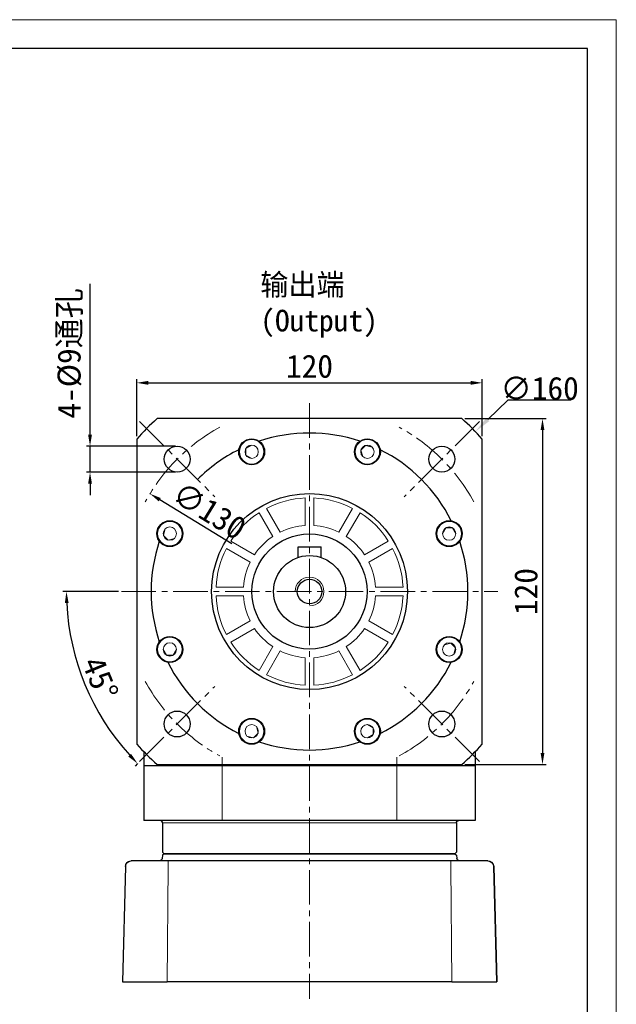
# Model space of a CAD drawing. Header units: millimetres. Extents: x 6170 to 7011, y -653 to -58.
# Tile 12 of 12: x 6804 to 7011, y -400 to -58. Entities that reach past the tile are written whole.
import ezdxf

# ---------------------------------------------------------------- set-up
doc = ezdxf.new("R2010")
doc.units = ezdxf.units.MM
doc.header["$PDSIZE"] = -5
doc.linetypes.add('点画线', pattern=[18, 12, -2, 2, -2])
doc.layers.get('0').update_dxf_attribs({"lineweight": 18})
doc.layers.get('Defpoints').update_dxf_attribs({"lineweight": 18})
for name, color, linetype, lineweight in [('7中心线层', 7, '点画线', 18), ('图框_外框线', 7, 'Continuous', 18), ('尺寸线', 7, 'Continuous', 25), ('尺寸线层', 3, 'Continuous', 18), ('粗实线', 7, 'Continuous', 40), ('细实线', 7, 'Continuous', 18)]:
    doc.layers.add(name, color=color, linetype=linetype, lineweight=lineweight)
doc.styles.add('工程字', font='txt')
doc.dimstyles.new('DIMSTYLE_17', dxfattribs={"dimtxt": 8, "dimasz": 12, "dimexe": 0.18, "dimexo": 0.0625, "dimgap": 0.09, "dimtad": 1, "dimtih": 1, "dimtoh": 1, "dimdec": 3, "dimdsep": 46, "dimtxsty": 'Standard', "dimblk": '_CAXARROW', "dimcen": 0.09, "dimdle": 24, "dimadec": 0, "dimazin": 0, "dimtfac": 0.7, "dimtdec": 3, "dimtofl": 0, "dimtmove": 0, "dimatfit": 3, "dimfxl": 1, "dimtolj": 1, "dimarcsym": 0})
doc.dimstyles.new('ISO-25', dxfattribs={"dimtxt": 8, "dimasz": 4, "dimexe": 1.25, "dimexo": 0.625, "dimgap": 1.7, "dimtad": 1, "dimtxsty": '工程字', "dimcen": 2, "dimdle": 8, "dimadec": 0, "dimazin": 0, "dimtfac": 1, "dimtmove": 0, "dimatfit": 3, "dimfxl": 1, "dimarcsym": 0})

# ---------------------------------------------------------------- blocks, each defined once
blk = doc.blocks.new('*D111')
at = {"layer": 'Defpoints', "color": 0}
for p in [(6964.88, -184.06), (6844.88, -203.58), (6964.88, -203.58)]:
    blk.add_point(p, dxfattribs=at)
at = {"layer": '尺寸线层', "color": 0, "lineweight": -2}
for p, q in [((6844.88, -202.58), (6844.88, -182.81)), ((6848.88, -184.06), (6960.88, -184.06)), ((6964.88, -202.58), (6964.88, -182.81))]:
    blk.add_line(p, q, dxfattribs=at)
at = {"layer": '尺寸线层', "color": 0}
for points in [[(6848.88, -183.39), (6848.88, -184.73), (6844.88, -184.06)], [(6960.88, -184.73), (6960.88, -183.39), (6964.88, -184.06)]]:
    blk.add_solid(points, dxfattribs=at)
at = {"layer": '尺寸线层', "color": 0, "insert": (6904.88, -178.36), "char_height": 8, "attachment_point": 5, "style": '工程字'}
blk.add_mtext('120', dxfattribs=at)
blk = doc.blocks.new('*D112')
at = {"layer": 'Defpoints', "color": 0}
for p in [(6957.8, -196.49), (6957.8, -316.49), (6985.78, -316.49)]:
    blk.add_point(p, dxfattribs=at)
at = {"layer": '尺寸线层', "color": 0, "lineweight": -2}
for p, q in [((6958.8, -196.49), (6987.03, -196.49)), ((6985.78, -200.49), (6985.78, -312.49)), ((6958.8, -316.49), (6987.03, -316.49))]:
    blk.add_line(p, q, dxfattribs=at)
at = {"layer": '尺寸线层', "color": 0}
for points in [[(6986.45, -200.49), (6985.12, -200.49), (6985.78, -196.49)], [(6985.12, -312.49), (6986.45, -312.49), (6985.78, -316.49)]]:
    blk.add_solid(points, dxfattribs=at)
at = {"layer": '尺寸线层', "color": 0, "insert": (6980.08, -256.49), "char_height": 8, "attachment_point": 5, "rotation": 90, "style": '工程字'}
blk.add_mtext('120', dxfattribs=at)
blk = doc.blocks.new('*D113')
at = {"layer": 'Defpoints', "color": 0}
for p in [(6839.54, -256.49), (6970.22, -256.49), (6823.35, -278.34), (6871.98, -289.39), (6845.86, -315.52)]:
    blk.add_point(p, dxfattribs=at)
at = {"layer": '尺寸线层', "color": 0, "lineweight": -2}
for p, q in [((6838.54, -256.49), (6819.22, -256.49)), ((6845.15, -316.22), (6844.31, -317.06))]:
    blk.add_line(p, q, dxfattribs=at)
blk.add_arc((6904.88, -256.49), 84.41, 182.7153, 222.2847, dxfattribs=at)
at = {"layer": '尺寸线层', "color": 0}
for points in [[(6821.23, -260.47), (6819.9, -260.51), (6820.47, -256.49)], [(6841.95, -313.75), (6842.91, -312.83), (6845.19, -316.18)]]:
    blk.add_solid(points, dxfattribs=at)
at = {"layer": '尺寸线层', "color": 0, "insert": (6832.16, -286.61), "char_height": 8, "attachment_point": 5, "rotation": 292.5, "style": '工程字'}
blk.add_mtext('45%%d', dxfattribs=at)
blk = doc.blocks.new('_CAXARROW')
blk.add_hatch(color=0).paths.add_polyline_path([(0, 0), (-1, 0.125), (-1, -0.125)], flags=0)
blk = doc.blocks.new('*D114')
at = {"layer": 'Defpoints', "color": 0}
for p in [(6962.48, -200.97), (6847.29, -312.02)]:
    blk.add_point(p, dxfattribs=at)
at = {"layer": '尺寸线层', "color": 0, "lineweight": -2}
for p, q in [((6973.72, -190.12), (6966.8, -196.8)), ((6995.76, -190.12), (6973.72, -190.12)), ((6904.79, -256.49), (6904.97, -256.49)), ((6904.88, -256.58), (6904.88, -256.4))]:
    blk.add_line(p, q, dxfattribs=at)
at = {"layer": '尺寸线层', "color": 0, "lineweight": -2, "xscale": 6, "yscale": 6, "zscale": 6, "rotation": 223.9521305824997}
blk.add_blockref('_CAXARROW', (6962.48, -200.97), dxfattribs=at)
at = {"layer": '尺寸线层', "color": 0, "lineweight": 25, "insert": (6984.79, -186.03), "char_height": 8, "attachment_point": 5, "style": '工程字'}
blk.add_mtext('\\A1;∅160', dxfattribs=at)
blk = doc.blocks.new('_FILLED')
at = {"linetype": 'ByBlock'}
blk.add_hatch(color=0, dxfattribs=at).paths.add_polyline_path([(0, 0), (-1, 0.133), (-1, -0.133)], flags=0)
blk = doc.blocks.new('*D115')
at = {"layer": 'Defpoints', "color": 0}
for p in [(6828.66, -206.03), (6858.92, -206.03), (6858.92, -215.03)]:
    blk.add_point(p, dxfattribs=at)
at = {"layer": '尺寸线层', "color": 0, "lineweight": -2}
for p, q in [((6828.66, -202.03), (6828.66, -149.76)), ((6858.3, -206.03), (6827.41, -206.03)), ((6828.66, -215.03), (6828.66, -206.03)), ((6858.3, -215.03), (6827.41, -215.03)), ((6828.66, -219.03), (6828.66, -223.03))]:
    blk.add_line(p, q, dxfattribs=at)
at = {"layer": '尺寸线层', "color": 0}
for points in [[(6827.99, -202.03), (6829.32, -202.03), (6828.66, -206.03)], [(6829.32, -219.03), (6827.99, -219.03), (6828.66, -215.03)]]:
    blk.add_solid(points, dxfattribs=at)
at = {"layer": '尺寸线层', "color": 0, "insert": (6821.82, -173.89), "char_height": 8, "attachment_point": 5, "rotation": 90, "style": '工程字'}
blk.add_mtext('4-%%c9通孔', dxfattribs=at)
blk = doc.blocks.new('*D116')
at = {"layer": 'Defpoints', "color": 0}
for p in [(6849.46, -222.53), (6960.3, -290.45)]:
    blk.add_point(p, dxfattribs=at)
at = {"layer": '尺寸线层', "color": 0, "lineweight": -2}
blk.add_line((6877.89, -239.95), (6852.87, -224.62), dxfattribs=at)
at = {"layer": '尺寸线层', "color": 0}
blk.add_solid([(6853.22, -224.05), (6852.52, -225.19), (6849.46, -222.53)], dxfattribs=at)
at = {"layer": '尺寸线层', "color": 0, "insert": (6870.06, -228.47), "char_height": 8, "attachment_point": 5, "rotation": 328.5011, "style": '工程字'}
blk.add_mtext('∅130', dxfattribs=at)

msp = doc.modelspace()

# ---------------------------------------------------------------- linework, layer by layer
for p, q in [((6874.5688, -313.9919), (6874.5688, -335.9919)), ((6935.1905, -313.9919), (6935.1905, -335.9919)), ((6955.8797, -336.7919), (6853.8797, -336.7919)), ((6855.843, -349.9919), (6855.843, -351.9395)), ((6953.9163, -349.9919), (6953.9163, -351.9395)), ((6966.8315, -349.9919), (6966.8315, -349.9919)), ((6855.4702, -391.9919), (6855.843, -351.9395)), ((6953.9163, -351.9395), (6954.2891, -391.9919))]:
    msp.add_line(p, q)
at = {"layer": '7中心线层'}
for p, q in [((6904.882, -191.1539), (6904.882, -397.7841)), ((6845.8564, -197.4663), (6871.9836, -223.5936)), ((6963.9075, -197.4663), (6937.7803, -223.5936)), ((6839.5439, -256.4919), (6970.22, -256.4919)), ((6839.5439, -256.4919), (6970.22, -256.4919)), ((6845.8564, -315.5175), (6871.9836, -289.3902)), ((6963.9075, -315.5175), (6937.7803, -289.3902))]:
    msp.add_line(p, q, dxfattribs=at)
for start, end in [(118.659674, 151.340326), (28.659674, 61.340326), (208.659674, 241.340326), (298.659674, 331.340326)]:
    msp.add_arc((6904.882, -256.4919), 65, start, end, dxfattribs=at)
at = {"layer": '图框_外框线', "color": 3}
msp.add_lwpolyline([(6169.6251, -653.3161), (7011.4203, -653.3161), (7011.4203, -58.0467), (6169.6251, -58.0467)], close=True, dxfattribs=at)
at = {"layer": '图框_外框线', "color": 3, "lineweight": 25}
msp.add_lwpolyline([(6219.732, -643.2948), (7001.3989, -643.2948), (7001.3989, -68.0681), (6219.732, -68.0681)], close=True, dxfattribs=at)
at = {"layer": '粗实线', "lineweight": 30}
for p, q in [((6957.797, -196.4919), (6851.9669, -196.4919)), ((6844.882, -203.5769), (6844.882, -309.4069)), ((6964.882, -309.4069), (6964.882, -203.5769)), ((6900.882, -244.6492), (6900.882, -240.9919)), ((6900.882, -240.9919), (6908.882, -240.9919)), ((6908.882, -244.6492), (6908.882, -240.9919)), ((6847.3815, -312.1129), (6847.3797, -335.9919)), ((6962.3815, -312.1139), (6962.3797, -335.9919)), ((6874.5688, -316.9919), (6847.3797, -316.9919)), ((6874.5688, -316.9919), (6847.3797, -316.9919)), ((6851.9669, -316.4919), (6957.797, -316.4919)), ((6935.1905, -316.9919), (6874.5688, -316.9919)), ((6962.3797, -316.9919), (6874.5688, -316.9919)), ((6962.3797, -316.9919), (6962.3797, -335.9919)), ((6874.5688, -335.9919), (6847.3797, -335.9919)), ((6853.8797, -336.7919), (6853.8797, -346.9919)), ((6935.1905, -335.9919), (6874.5688, -335.9919)), ((6962.3797, -335.9919), (6935.1905, -335.9919)), ((6955.8797, -336.7919), (6955.8797, -346.9919)), ((6962.3797, -335.9919), (6962.3797, -335.9919)), ((6853.8797, -347.9919), (6853.6727, -349.1655)), ((6854.3797, -347.4919), (6853.8797, -346.9919)), ((6854.3797, -347.4919), (6853.8797, -347.9919)), ((6854.3797, -347.4919), (6955.3797, -347.4919)), ((6955.3797, -347.4919), (6854.3797, -347.4919)), ((6955.3797, -347.4919), (6955.8797, -346.9919)), ((6955.3797, -347.4919), (6955.8797, -347.9919)), ((6955.8797, -347.9919), (6956.0866, -349.1655)), ((6854.5772, -349.9919), (6843.3795, -349.9919)), ((6953.9163, -349.9919), (6855.843, -349.9919)), ((6966.3798, -349.9919), (6955.1821, -349.9919)), ((6840.9285, -351.9395), (6839.8797, -391.9919)), ((6968.8308, -351.9395), (6968.8308, -351.9395)), ((6968.8308, -351.9395), (6969.8797, -391.9919)), ((6969.8797, -391.9919), (6968.8308, -351.9395)), ((6840.7711, -391.9919), (6852.9534, -391.9919)), ((6954.2891, -391.9919), (6855.4702, -391.9919)), ((6956.8059, -391.9919), (6968.9883, -391.9919)), ((6969.8797, -391.9919), (6969.8797, -391.9919))]:
    msp.add_line(p, q, dxfattribs=at)
for centre, radius in [((6884.7911, -207.9882), 4.5), ((6924.9728, -207.9882), 4.5), ((6858.92, -210.53), 4.5), ((6950.8439, -210.53), 4.5), ((6904.882, -256.4919), 34), ((6856.3783, -236.401), 4.5), ((6953.3856, -236.401), 4.5), ((6904.882, -256.4919), 20), ((6904.882, -256.4919), 12.5), ((6904.882, -256.4919), 4.25), ((6856.3783, -276.5828), 4.5), ((6953.3856, -276.5828), 4.5), ((6858.92, -302.4538), 4.5), ((6884.7911, -304.9956), 4.5), ((6924.9728, -304.9956), 4.5), ((6950.8439, -302.4538), 4.5)]:
    msp.add_circle(centre, radius, dxfattribs=at)
for centre, radius, start, end in [((6904.882, -256.4919), 80, 131.409622, 138.590378), ((6904.882, -256.4919), 80, 41.409622, 48.590378), ((6904.882, -256.4919), 55, 71.490395, 108.509605), ((6904.882, -256.4919), 55, 116.490395, 135), ((6904.882, -256.4919), 55, 26.490395, 63.509605), ((6904.882, -256.4919), 55, 161.490395, 198.509605), ((6904.882, -256.4919), 55, 341.490395, 18.509605), ((6904.882, -256.4919), 55, 206.490395, 243.509605), ((6904.882, -256.4919), 55, 296.490395, 333.509605), ((6904.882, -256.4919), 80, 221.409622, 228.590378), ((6904.882, -256.4919), 55, 251.490395, 288.509605), ((6904.882, -256.4919), 80, 311.409622, 318.590378), ((6853.0797, -336.7919), 0.8, 0, 90)]:
    msp.add_arc(centre, radius, start, end, dxfattribs=at)
at = {"layer": '粗实线', "lineweight": 30, "extrusion": (0, 0, -1)}
for centre, radius, start, end in [((-6956.6797, -336.7919), 0.8, 0, 90), ((-6842.9278, -351.9919), 2, 1.5, 90), ((-6852.6879, -348.9919), 1, 190, 270), ((-6957.0714, -348.9919), 1, 270, 350), ((-6966.8315, -351.9919), 2, 90, 178.5), ((-6966.8315, -351.9919), 2, 90, 168.047308), ((-6966.8315, -351.9919), 2, 168.04733, 178.5)]:
    msp.add_arc(centre, radius, start, end, dxfattribs=at)
at = {"layer": '粗实线', "lineweight": 30}
for points, knots in [([(6842.2024, -350.1281), (6842.0112, -350.204), (6841.6658, -350.4018), (6841.2534, -350.8473), (6841.0031, -351.3803), (6840.9468, -351.7509), (6840.9435, -351.9381)], [0, 0, 0, 0, 0.2546077, 0.51345933, 0.76512303, 1, 1, 1, 1]), ([(6839.882, -391.9919), (6839.875, -391.9919), (6839.9012, -391.9919), (6840.0237, -391.9919), (6840.1807, -391.9919), (6840.5097, -391.9919), (6840.6336, -391.9919), (6840.7711, -391.9919)], [0, 0, 0, 0, 0.26264538, 0.26264538, 0.75994669, 0.75994669, 1, 1, 1, 1]), ([(6852.9534, -391.9919), (6853.1389, -391.9919), (6853.3388, -391.9919), (6853.5482, -391.9919), (6853.9407, -391.9919), (6854.3757, -391.9919), (6854.8172, -391.9919), (6855.0326, -391.9919), (6855.2518, -391.9919), (6855.4702, -391.9919)], [0, 0, 0, 0, 0.26264547, 0.26264547, 0.26264547, 0.75994677, 0.75994677, 0.75994677, 1, 1, 1, 1]), ([(6954.2891, -391.9919), (6954.5279, -391.9919), (6954.7677, -391.9919), (6955.0026, -391.9919), (6955.443, -391.9919), (6955.8756, -391.9919), (6956.2647, -391.9919), (6956.4546, -391.9919), (6956.6362, -391.9919), (6956.8059, -391.9919)], [0, 0, 0, 0, 0.26264538, 0.26264538, 0.26264538, 0.75994669, 0.75994669, 0.75994669, 1, 1, 1, 1]), ([(6968.9883, -391.9919), (6969.1386, -391.9919), (6969.2727, -391.9919), (6969.6026, -391.9919), (6969.7529, -391.9919), (6969.8616, -391.9919), (6969.8774, -391.9919), (6969.882, -391.9919)], [0, 0, 0, 0, 0.26264547, 0.26264547, 0.75994677, 0.75994677, 1, 1, 1, 1])]:
    msp.add_open_spline(points, degree=3, knots=knots, dxfattribs=at)
for points in [[(6843.3795, -349.9919), (6843.089, -349.9919), (6842.9301, -349.9919), (6842.9255, -349.9919)], [(6855.843, -349.9919), (6855.3842, -349.9919), (6854.9324, -349.9919), (6854.5772, -349.9919)], [(6955.1821, -349.9919), (6954.8269, -349.9919), (6954.3751, -349.9919), (6953.9163, -349.9919)], [(6966.8338, -349.9919), (6966.8292, -349.9919), (6966.6703, -349.9919), (6966.3798, -349.9919)]]:
    msp.add_open_spline(points, degree=3, dxfattribs=at)
at = {"layer": '细实线', "lineweight": 18}
for p, q in [((6903.382, -233.5409), (6903.382, -224.0265)), ((6906.382, -233.5409), (6906.382, -224.0265)), ((6894.7055, -235.8657), (6889.9483, -227.6261)), ((6915.0584, -235.8657), (6919.8156, -227.6261)), ((6892.1074, -237.3657), (6887.3502, -229.1261)), ((6917.6565, -237.3657), (6922.4137, -229.1261)), ((6885.7558, -243.7173), (6877.5161, -238.9602)), ((6924.0081, -243.7173), (6932.2478, -238.9602)), ((6884.2558, -246.3154), (6876.0161, -241.5582)), ((6925.5081, -246.3154), (6933.7478, -241.5582)), ((6881.9309, -254.9919), (6872.4166, -254.9919)), ((6927.833, -254.9919), (6937.3473, -254.9919)), ((6881.9309, -257.9919), (6872.4166, -257.9919)), ((6927.833, -257.9919), (6937.3473, -257.9919)), ((6884.2558, -266.6684), (6876.0161, -271.4255)), ((6885.7558, -269.2664), (6877.5161, -274.0236)), ((6924.0081, -269.2664), (6932.2478, -274.0236)), ((6925.5081, -266.6684), (6933.7478, -271.4255)), ((6892.1074, -275.6181), (6887.3502, -283.8577)), ((6917.6565, -275.6181), (6922.4137, -283.8577)), ((6894.7055, -277.1181), (6889.9483, -285.3577)), ((6903.382, -288.9573), (6903.382, -279.4429)), ((6903.382, -279.4429), (6903.382, -288.9573)), ((6906.382, -288.9573), (6906.382, -279.4429)), ((6906.382, -279.4429), (6906.382, -288.9573)), ((6915.0584, -277.1181), (6919.8156, -285.3577))]:
    msp.add_line(p, q, dxfattribs=at)
for points in [[(6884.7911, -210.2982), (6882.7911, -209.1435), (6882.7911, -206.8329), (6884.7911, -205.6782)], [(6923.3394, -209.6216), (6922.7417, -207.3909), (6924.3755, -205.7571), (6926.6063, -206.3548)], [(6858.0117, -238.0344), (6855.781, -238.6321), (6854.1471, -236.9983), (6854.7449, -234.7676)], [(6951.0756, -236.401), (6952.2303, -234.401), (6954.5409, -234.401), (6955.6956, -236.401)], [(6858.6883, -276.5828), (6857.5336, -278.5828), (6855.223, -278.5828), (6854.0683, -276.5828)], [(6951.7522, -274.9494), (6953.9829, -274.3516), (6955.6168, -275.9855), (6955.019, -278.2162)], [(6886.4245, -303.3621), (6887.0222, -305.5929), (6885.3884, -307.2267), (6883.1577, -306.629)], [(6924.9728, -302.6856), (6926.9728, -303.8403), (6926.9728, -306.1509), (6924.9728, -307.3056)]]:
    msp.add_lwpolyline(points, dxfattribs=at)
for centre, radius in [((6884.7911, -207.9882), 4.25), ((6924.9728, -207.9882), 4.25), ((6884.7911, -207.9882), 2.31), ((6924.9728, -207.9882), 2.31), ((6856.3783, -236.401), 4.25), ((6953.3856, -236.401), 4.25), ((6856.3783, -236.401), 2.31), ((6953.3856, -236.401), 2.31), ((6856.3783, -276.5828), 4.25), ((6953.3856, -276.5828), 4.25), ((6856.3783, -276.5828), 2.31), ((6953.3856, -276.5828), 2.31), ((6884.7911, -304.9956), 4.25), ((6884.7911, -304.9956), 2.31), ((6924.9728, -304.9956), 4.25), ((6924.9728, -304.9956), 2.31)]:
    msp.add_circle(centre, radius, dxfattribs=at)
for radius, start, end in [(32.5, 92.64536, 117.35464), (32.5, 62.64536, 87.35464), (32.5, 122.64536, 147.35464), (32.5, 32.64536, 57.35464), (23, 93.739335, 116.260665), (23, 63.739335, 86.260665), (23, 123.739335, 146.260665), (23, 33.739335, 56.260665), (32.5, 152.64536, 177.35464), (32.5, 2.64536, 27.35464), (23, 153.739335, 176.260665), (23, 3.739335, 26.260665), (32.5, 182.64536, 207.35464), (23, 183.739335, 206.260665), (23, 333.739335, 356.260665), (32.5, 332.64536, 357.35464), (23, 213.739335, 236.260665), (23, 303.739335, 326.260665), (32.5, 212.64536, 237.35464), (32.5, 302.64536, 327.35464), (23, 243.739335, 266.260665), (23, 273.739335, 296.260665), (32.5, 242.64536, 267.35464), (32.5, 272.64536, 297.35464)]:
    msp.add_arc((6904.882, -256.4919), radius, start, end, dxfattribs=at)
at = {"layer": '细实线', "color": 0}
msp.add_arc((6904.882, -256.4919), 5, 270, 180, dxfattribs=at)

# ---------------------------------------------------------------- texts
at = {"layer": '尺寸线', "color": 0, "linetype": 'ByBlock', "insert": (6887.7915, -146.2188), "char_height": 7.5, "width": 56.777479, "attachment_point": 1, "style": '工程字'}
msp.add_mtext('输出端(Output)', dxfattribs=at)

# ---------------------------------------------------------------- dimensions: what is measured, and where the dimension line sits
at = {"layer": '尺寸线层'}
dim = msp.add_linear_dim(base=(6828.6583, -206.03), p1=(6858.92, -215.03), p2=(6858.92, -206.03), angle=90, text='4-%%c<>通孔', dimstyle='ISO-25', override={"dimtxt": 8, "dimtxsty": '工程字'}, dxfattribs=at)
dim.commit()
dim.dimension.update_dxf_attribs({"geometry": '*D115', "text_midpoint": (6821.8186, -173.8942)})
dim = msp.add_linear_dim(base=(6964.882, -184.0594), p1=(6844.882, -203.5769), p2=(6964.882, -203.5769), dimstyle='ISO-25', override={"dimexo": 1, "dimtxsty": '工程字'}, dxfattribs=at)
dim.commit()
dim.dimension.update_dxf_attribs({"geometry": '*D111', "text_midpoint": (6904.882, -178.3594)})
at = {"layer": '尺寸线层', "lineweight": 25}
dim = msp.add_diameter_dim_2p(p1=(6847.2884, -312.0165), p2=(6962.4755, -200.9673), dimstyle='DIMSTYLE_17', override={"dimasz": 6, "dimtxsty": '工程字', "dimtol": 0, "dimldrblk": '_FILLED'}, dxfattribs=at)
dim.commit()
dim.dimension.update_dxf_attribs({"geometry": '*D114', "text_midpoint": (6984.7856, -190.1234), "dimtype": 163})
at = {"layer": '尺寸线层'}
dim = msp.add_linear_dim(base=(6985.782, -316.4919), p1=(6957.797, -196.4919), p2=(6957.797, -316.4919), angle=90, dimstyle='ISO-25', override={"dimexo": 1, "dimtxsty": '工程字'}, dxfattribs=at)
dim.commit()
dim.dimension.update_dxf_attribs({"geometry": '*D112', "text_midpoint": (6980.082, -256.4919)})
dim = msp.add_diameter_dim_2p(p1=(6960.3042, -290.4533), p2=(6849.4597, -222.5305), dimstyle='ISO-25', override={"dimtxsty": '工程字'}, dxfattribs=at)
dim.commit()
dim.dimension.update_dxf_attribs({"geometry": '*D116', "text_midpoint": (6867.0857, -233.3313), "dimtype": 163})
dim = msp.add_angular_dim_2l(base=(6823.3452, -278.3396), line1=((6839.5439, -256.4919), (6970.22, -256.4919)), line2=((6845.8564, -315.5175), (6871.9836, -289.3902)), dimstyle='ISO-25', override={"dimexo": 1, "dimtxsty": '工程字'}, dxfattribs=at)
dim.commit()
dim.dimension.update_dxf_attribs({"geometry": '*D113', "text_midpoint": (6832.1606, -286.6141)})

doc.saveas('drawing.dxf')
